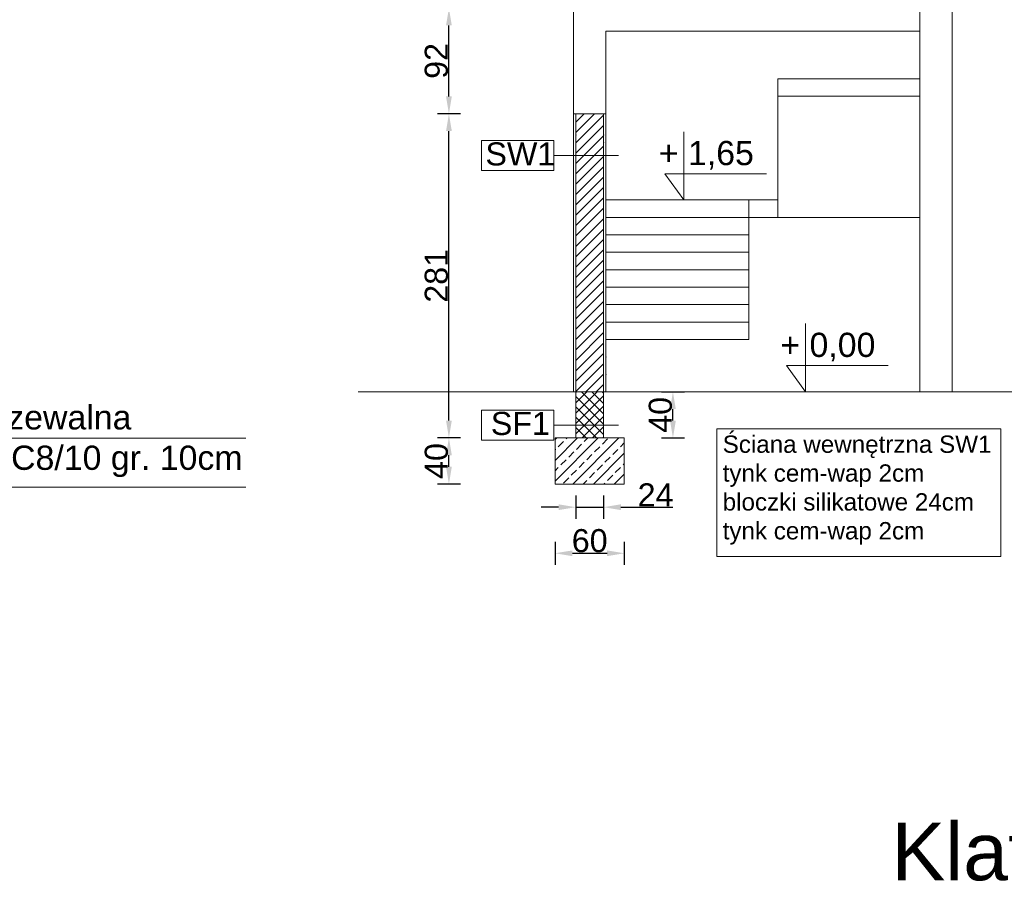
# Model space of a CAD drawing. Header units: millimetres. Extents: x 2341 to 31069, y -7915 to 10644.
# Tile 53 of 105: x 9911 to 10764, y 9279 to 10026. Entities that reach past the tile are written whole.
import ezdxf

# ---------------------------------------------------------------- set-up
doc = ezdxf.new("R2010")
doc.units = ezdxf.units.MM
for name, color, linetype, lineweight in [('kreskowanie', 252, 'Continuous', 5), ('opisy', 5, 'Continuous', 5), ('wymiary', 6, 'Continuous', 5), ('ściany nośne', 1, 'Continuous', 25)]:
    doc.layers.add(name, color=color, linetype=linetype, lineweight=lineweight)
doc.styles.get("Standard").update_dxf_attribs({"font": 'ARIAL.TTF'})
doc.dimstyles.new('ISO-25', dxfattribs={"dimtxt": 20, "dimasz": 15, "dimexe": 10, "dimexo": 10, "dimtad": 1, "dimdec": 0, "dimtxsty": 'Standard', "dimcen": 2.5, "dimadec": 0, "dimazin": 0, "dimtfac": 1, "dimtdec": 0, "dimtmove": 0, "dimatfit": 3, "dimfxl": 0, "dimarcsym": 0})

# ---------------------------------------------------------------- blocks, each defined once
blk = doc.blocks.new('*D220')
at = {"layer": 'Defpoints', "color": 0}
for p in [(10282.69, 9663.06), (10374.65, 9663.06), (10374.65, 9623.06)]:
    blk.add_point(p, dxfattribs=at)
at = {"layer": 'opisy', "color": 0, "lineweight": -2}
for p, q in [((10292.69, 9663.06), (10272.69, 9663.06)), ((10282.69, 9638.06), (10282.69, 9648.06)), ((10292.69, 9623.06), (10272.69, 9623.06))]:
    blk.add_line(p, q, dxfattribs=at)
at = {"layer": 'opisy', "color": 0}
for points in [[(10285.19, 9648.06), (10280.19, 9648.06), (10282.69, 9663.06)], [(10280.19, 9638.06), (10285.19, 9638.06), (10282.69, 9623.06)]]:
    blk.add_solid(points, dxfattribs=at)
at = {"layer": 'opisy', "color": 0, "insert": (10271.86, 9643.06), "char_height": 20, "attachment_point": 5, "rotation": 90}
blk.add_mtext('40', dxfattribs=at)
blk = doc.blocks.new('*D221')
at = {"layer": 'Defpoints', "color": 0}
for p in [(10282.69, 9944.06), (10390.65, 9944.06), (10374.65, 9663.06)]:
    blk.add_point(p, dxfattribs=at)
at = {"layer": 'opisy', "color": 0, "lineweight": -2}
for p, q in [((10292.69, 9944.06), (10272.69, 9944.06)), ((10282.69, 9678.06), (10282.69, 9929.06)), ((10292.69, 9663.06), (10272.69, 9663.06))]:
    blk.add_line(p, q, dxfattribs=at)
at = {"layer": 'opisy', "color": 0}
for points in [[(10285.19, 9929.06), (10280.19, 9929.06), (10282.69, 9944.06)], [(10280.19, 9678.06), (10285.19, 9678.06), (10282.69, 9663.06)]]:
    blk.add_solid(points, dxfattribs=at)
at = {"layer": 'opisy', "color": 0, "insert": (10271.86, 9803.56), "char_height": 20, "attachment_point": 5, "rotation": 90}
blk.add_mtext('281', dxfattribs=at)
blk = doc.blocks.new('*D222')
at = {"layer": 'Defpoints', "color": 0}
for p in [(10282.69, 10035.56), (10390.65, 10035.56), (10390.65, 9944.06)]:
    blk.add_point(p, dxfattribs=at)
at = {"layer": 'opisy', "color": 0, "lineweight": -2}
for p, q in [((10292.69, 10035.56), (10272.69, 10035.56)), ((10282.69, 9959.06), (10282.69, 10020.56)), ((10292.69, 9944.06), (10272.69, 9944.06))]:
    blk.add_line(p, q, dxfattribs=at)
at = {"layer": 'opisy', "color": 0}
for points in [[(10285.19, 10020.56), (10280.19, 10020.56), (10282.69, 10035.56)], [(10280.19, 9959.06), (10285.19, 9959.06), (10282.69, 9944.06)]]:
    blk.add_solid(points, dxfattribs=at)
at = {"layer": 'opisy', "color": 0, "insert": (10271.86, 9989.81), "char_height": 20, "attachment_point": 5, "rotation": 90}
blk.add_mtext('92', dxfattribs=at)
blk = doc.blocks.new('*D223')
at = {"layer": 'Defpoints', "color": 0}
for p in [(10392.65, 9663.06), (10416.65, 9663.06), (10416.65, 9603.04)]:
    blk.add_point(p, dxfattribs=at)
at = {"layer": 'opisy', "color": 0, "lineweight": -2}
for p, q in [((10392.65, 9613.04), (10392.65, 9593.04)), ((10416.65, 9613.04), (10416.65, 9593.04)), ((10377.65, 9603.04), (10362.65, 9603.04)), ((10392.65, 9603.04), (10416.65, 9603.04)), ((10431.65, 9603.04), (10476.81, 9603.04))]:
    blk.add_line(p, q, dxfattribs=at)
at = {"layer": 'opisy', "color": 0}
for points in [[(10377.65, 9600.54), (10377.65, 9605.54), (10392.65, 9603.04)], [(10431.65, 9605.54), (10431.65, 9600.54), (10416.65, 9603.04)]]:
    blk.add_solid(points, dxfattribs=at)
at = {"layer": 'opisy', "color": 0, "insert": (10461.73, 9613.71), "char_height": 20, "attachment_point": 5}
blk.add_mtext('24', dxfattribs=at)
blk = doc.blocks.new('*D224')
at = {"layer": 'Defpoints', "color": 0}
for p in [(10374.65, 9623.06), (10434.65, 9623.06), (10434.65, 9563.08)]:
    blk.add_point(p, dxfattribs=at)
at = {"layer": 'opisy', "color": 0, "lineweight": -2}
for p, q in [((10374.65, 9573.08), (10374.65, 9553.08)), ((10434.65, 9573.08), (10434.65, 9553.08)), ((10389.65, 9563.08), (10419.65, 9563.08))]:
    blk.add_line(p, q, dxfattribs=at)
at = {"layer": 'opisy', "color": 0}
for points in [[(10389.65, 9565.58), (10389.65, 9560.58), (10374.65, 9563.08)], [(10419.65, 9560.58), (10419.65, 9565.58), (10434.65, 9563.08)]]:
    blk.add_solid(points, dxfattribs=at)
at = {"layer": 'opisy', "color": 0, "insert": (10404.65, 9573.91), "char_height": 20, "attachment_point": 5}
blk.add_mtext('60', dxfattribs=at)
blk = doc.blocks.new('*D229')
at = {"layer": 'Defpoints', "color": 0}
for p in [(10434.65, 9703.06), (10476.77, 9703.06), (10434.65, 9663.06)]:
    blk.add_point(p, dxfattribs=at)
at = {"layer": 'opisy', "color": 0, "lineweight": -2}
for p, q in [((10466.77, 9703.06), (10486.77, 9703.06)), ((10476.77, 9678.06), (10476.77, 9688.06)), ((10466.77, 9663.06), (10486.77, 9663.06))]:
    blk.add_line(p, q, dxfattribs=at)
at = {"layer": 'opisy', "color": 0}
for points in [[(10479.27, 9688.06), (10474.27, 9688.06), (10476.77, 9703.06)], [(10474.27, 9678.06), (10479.27, 9678.06), (10476.77, 9663.06)]]:
    blk.add_solid(points, dxfattribs=at)
at = {"layer": 'opisy', "color": 0, "insert": (10465.93, 9683.06), "char_height": 20, "attachment_point": 5, "rotation": 90}
blk.add_mtext('40', dxfattribs=at)

msp = doc.modelspace()

# ---------------------------------------------------------------- hatches: boundary and pattern name
at = {"layer": 'kreskowanie', "transparency": 33554687}
h = msp.add_hatch(dxfattribs=at)
h.set_pattern_fill('ANSI31', color=256, scale=2)
h.set_pattern_definition([(45, (16186.7456, 8456.952), (-4.490128, 4.490128), [])])
h.paths.add_polyline_path([(10416.62, 10035.56), (10416.62, 10276.56), (10392.62, 10276.56), (10392.62, 10035.56)])
h.paths.add_polyline_path([(10416.65, 9703.06), (10416.65, 9944.06), (10392.65, 9944.06), (10392.65, 9703.06)])
at = {"layer": 'kreskowanie', "ltscale": 2, "transparency": 33554687}
h = msp.add_hatch(dxfattribs=at)
h.set_pattern_fill('ANSI37', color=256, scale=2, angle=90)
h.set_pattern_definition([(135, (15298.63, 8456.952), (-4.490128, -4.490128), []), (225, (15298.63, 8456.952), (4.490128, -4.490128), [])])
h.paths.add_polyline_path([(10416.65, 9663.06), (10416.65, 9703.06), (10392.65, 9703.06), (10392.65, 9663.06)])
h = msp.add_hatch(dxfattribs=at)
h.set_pattern_fill('ANSI33', color=256, scale=2)
h.set_pattern_definition([(45, (15298.63, 8496.952), (-8.980256, 8.980256), []), (45, (15307.61, 8496.952), (-8.980256, 8.980256), [6.35, -3.175])])
h.paths.add_polyline_path([(10434.65, 9663.06), (10374.65, 9663.06), (10374.65, 9623.06), (10434.65, 9623.06)])

# ---------------------------------------------------------------- linework, layer by layer
at = {"layer": 'opisy'}
for p, q in [((10106.62, 9662.87), (9650.03, 9662.87)), ((10106.62, 9620.27), (9650.03, 9620.27))]:
    msp.add_line(p, q, dxfattribs=at)
at = {"layer": 'opisy', "ltscale": 5}
for points in [[(10310.82, 9920.86), (10373.68, 9920.86), (10373.68, 9894.82), (10310.82, 9894.82)], [(10310.82, 9687.26), (10373.68, 9687.26), (10373.68, 9661.22), (10310.82, 9661.22)], [(10514.79, 9670.89), (10760.84, 9670.89), (10760.84, 9560.32), (10514.79, 9560.32)]]:
    msp.add_lwpolyline(points, close=True, dxfattribs=at)
at = {"layer": 'opisy', "lineweight": 15, "ltscale": 5}
msp.add_lwpolyline([(10373.68, 9907.84), (10429.54, 9907.84)], dxfattribs=at)
at = {"layer": 'opisy', "ltscale": 5}
msp.add_lwpolyline([(10373.68, 9674.24), (10429.54, 9674.24)], dxfattribs=at)
at = {"layer": 'wymiary'}
for p, q in [((10486.22, 9928.38), (10486.22, 9869.31)), ((10486.22, 9869.31), (10469.84, 9891.97)), ((10469.84, 9891.97), (10557.84, 9891.97)), ((10591.52, 9762.13), (10591.52, 9703.06)), ((10591.52, 9703.06), (10575.14, 9725.72)), ((10575.14, 9725.72), (10663.14, 9725.72))]:
    msp.add_line(p, q, dxfattribs=at)
at = {"layer": 'ściany nośne', "lineweight": 18}
for p, q in [((10718.65, 10354.56), (10718.65, 9703.06)), ((10690.65, 10330.56), (10690.65, 9703.06)), ((10390.65, 10035.56), (10390.65, 9703.06)), ((10418.65, 10015.56), (10418.65, 9869.31)), ((10418.65, 10015.56), (10690.65, 10015.56)), ((10567.65, 9854.31), (10567.65, 9974.31)), ((10690.65, 9974.31), (10567.65, 9974.31)), ((10567.65, 9959.2), (10690.65, 9959.2)), ((10418.65, 9944.06), (10390.65, 9944.06)), ((10542.65, 9869.31), (10418.65, 9869.31)), ((10418.65, 9869.31), (10418.65, 9703.06)), ((10542.65, 9869.31), (10567.65, 9869.31)), ((10542.65, 9748.4), (10542.65, 9869.31)), ((10542.65, 9854.2), (10418.65, 9854.2)), ((10542.65, 9854.2), (10567.65, 9854.2)), ((10567.65, 9854.2), (10690.65, 9854.2)), ((10542.65, 9839.08), (10418.65, 9839.08)), ((10542.65, 9823.97), (10418.65, 9823.97)), ((10542.65, 9808.86), (10418.65, 9808.86)), ((10542.65, 9793.74), (10418.65, 9793.74)), ((10542.65, 9778.63), (10418.65, 9778.63)), ((10542.65, 9763.52), (10418.65, 9763.52)), ((10542.65, 9748.4), (10418.65, 9748.4)), ((10203.94, 9703.06), (10810.49, 9703.06))]:
    msp.add_line(p, q, dxfattribs=at)
at = {"layer": 'ściany nośne', "color": 3, "lineweight": 18}
for p, q in [((10392.65, 9944.06), (10392.65, 9703.06)), ((10392.65, 9944.06), (10416.65, 9944.06)), ((10416.65, 9944.06), (10416.65, 9703.06)), ((10392.65, 9913.06), (10392.65, 9932.06)), ((10416.65, 9913.06), (10416.65, 9932.06)), ((10392.65, 9703.06), (10392.65, 9663.06)), ((10416.65, 9703.06), (10416.65, 9663.06)), ((10434.65, 9663.06), (10374.65, 9663.06)), ((10374.65, 9663.06), (10374.65, 9623.06)), ((10434.65, 9623.06), (10434.65, 9663.06)), ((10374.65, 9623.06), (10434.65, 9623.06))]:
    msp.add_line(p, q, dxfattribs=at)
for p in [(10392.65, 9925.73), (10416.65, 9925.73), (10392.65, 9919.39), (10416.65, 9919.39)]:
    msp.add_point(p, dxfattribs=at)
at = {"layer": 'ściany nośne', "lineweight": 18}
for p in [(10418.65, 9854.2), (10418.65, 9839.08), (10418.65, 9823.97), (10418.65, 9808.86), (10418.65, 9793.74), (10418.65, 9778.63), (10418.65, 9763.52), (10418.65, 9748.4), (10418.65, 9733.29), (10418.65, 9718.17)]:
    msp.add_point(p, dxfattribs=at)

# ---------------------------------------------------------------- texts
at = {"layer": 'opisy', "attachment_point": 1}
for s, insert, char_height, width in [('SW1', (10314.32, 9919.22), 20, 46.3651), ('\\A1;2 x papa termozgrzewalna\\Ppodkład z betonu  C8/10 gr. 10cm\\P{\\H0.99999x;\\P }', (9663.62, 9691.41), 21, 622.8932), ('SF1', (10318.99, 9685.62), 20, 46.3651)]:
    msp.add_mtext(s, dxfattribs=dict(at, insert=insert, char_height=char_height, width=width))
at = {"layer": 'opisy', "char_height": 21, "attachment_point": 3}
for s, insert in [('+ 1,65', (10546.89, 9920.49)), ('+ 0,00', (10652.19, 9754.24))]:
    msp.add_mtext(s, dxfattribs=dict(at, insert=insert))
at = {"layer": 'opisy', "ltscale": 5, "insert": (10519.86, 9665.15), "char_height": 15, "width": 772.4649, "attachment_point": 1}
msp.add_mtext('Ściana wewnętrzna SW1^I\\Ptynk cem-wap 2cm\\Pbloczki silikatowe 24cm\\Ptynk cem-wap 2cm', dxfattribs=at)
at = {"layer": 'opisy', "color": 3, "insert": (10666.14, 9329.67), "char_height": 50, "width": 1043.5227, "attachment_point": 1}
msp.add_mtext('Klatka schodowa nr 2', dxfattribs=at)

# ---------------------------------------------------------------- dimensions: what is measured, and where the dimension line sits
at = {"layer": 'opisy'}
for base, p1, p2, picture, middle in [((10282.69469397, 10035.56098052), (10390.65304245, 9944.06098052), (10390.65304245, 10035.56098052), '*D222', (10271.85823422, 9989.81098052)), ((10282.69, 9944.06), (10374.65, 9663.06), (10390.65, 9944.06), '*D221', (10271.86, 9803.56))]:
    dim = msp.add_linear_dim(base=base, p1=p1, p2=p2, angle=90, dimstyle='ISO-25', override={"dimtmove": 1}, dxfattribs=at)
    dim.commit()
    dim.dimension.update_dxf_attribs({"geometry": picture, "text_midpoint": middle})
for base, p1, p2, picture, middle in [((10476.77, 9703.06), (10434.65, 9663.06), (10434.65, 9703.06), '*D229', (10465.93, 9683.06)), ((10282.69, 9663.06), (10374.65, 9623.06), (10374.65, 9663.06), '*D220', (10271.86, 9643.06))]:
    dim = msp.add_linear_dim(base=base, p1=p1, p2=p2, angle=90, dimstyle='ISO-25', dxfattribs=at)
    dim.commit()
    dim.dimension.update_dxf_attribs({"geometry": picture, "text_midpoint": middle})
for base, p1, p2, picture, middle in [((10416.65, 9603.04), (10392.65, 9663.06), (10416.65, 9663.06), '*D223', (10461.73, 9613.71)), ((10434.65, 9563.08), (10374.65, 9623.06), (10434.65, 9623.06), '*D224', (10404.65, 9573.91))]:
    dim = msp.add_linear_dim(base=base, p1=p1, p2=p2, dimstyle='ISO-25', dxfattribs=at)
    dim.commit()
    dim.dimension.update_dxf_attribs({"geometry": picture, "text_midpoint": middle})

doc.saveas('drawing.dxf')
